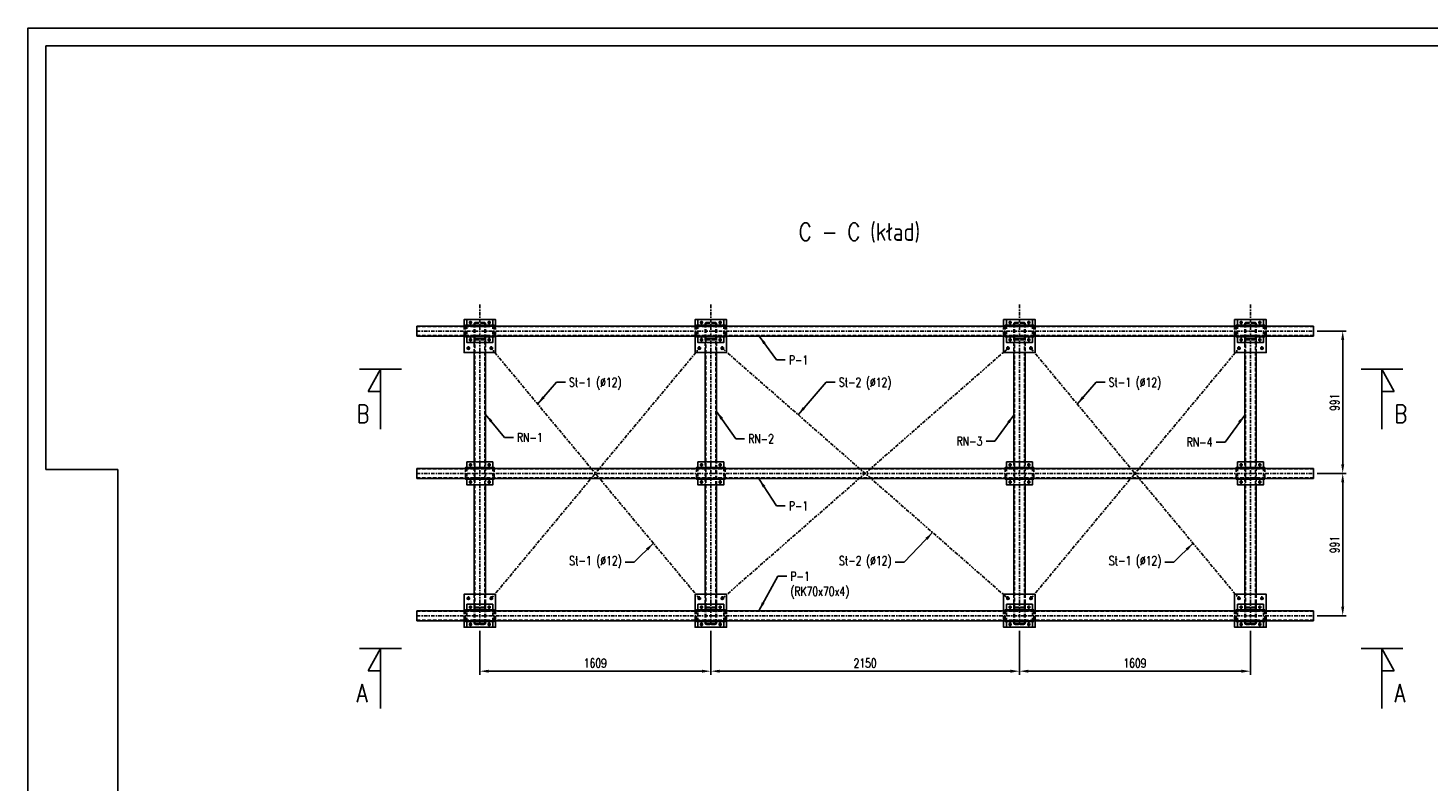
# Model space of a CAD drawing. Header units: centimetres. Extents: x 686402 to 1830517, y -1283654 to -666360.
# Tile 32 of 35: x 1784427 to 1794179, y -1027858 to -1022608. Entities that reach past the tile are written whole.
import ezdxf

# ---------------------------------------------------------------- set-up
doc = ezdxf.new("R2010")
doc.units = ezdxf.units.CM
doc.header["$LTSCALE"] = 50
doc.header["$MEASUREMENT"] = 0
doc.linetypes.add('DASHDOT', pattern=[1, 0.5, -0.25, 0, -0.25])
doc.linetypes.add('DASHED', pattern=[0.75, 0.5, -0.25])
for name, color, linetype in [('0-Ramki', 2, 'Continuous'), ('k_stal_niewid', 4, 'DASHED'), ('k_stal_osie', 1, 'DASHDOT'), ('k_stal_otwory', 1, 'DASHDOT'), ('k_stal_widok', 7, 'Continuous'), ('k_stal_wymiary', 3, 'Continuous')]:
    doc.layers.add(name, color=color, linetype=linetype)
doc.styles.add('MSE-200', font='romans.shx', dxfattribs={"width": 0.8, "height": 40})
doc.styles.add('TXT3', font='romans.shx', dxfattribs={"width": 0.75})
doc.dimstyles.new('Skala_1_25', dxfattribs={"dimscale": 25, "dimtxt": 2.5, "dimasz": 2.5, "dimexe": 1, "dimexo": 1, "dimgap": 1, "dimtad": 1, "dimdec": 0, "dimzin": 0, "dimdsep": 46, "dimtxsty": 'TXT3', "dimcen": 2.5, "dimadec": 0, "dimazin": 0, "dimtfac": 1, "dimtdec": 0, "dimtmove": 0, "dimatfit": 3, "dimfxl": 0, "dimtolj": 1, "dimtzin": 0, "dimarcsym": 0})

# ---------------------------------------------------------------- blocks, each defined once
blk = doc.blocks.new('*D1223')
at = {"layer": 'Defpoints', "color": 0}
for p in [(1793382.2, -1025709.5), (1793382.2, -1026700.5), (1793585.1, -1026700.5)]:
    blk.add_point(p, dxfattribs=at)
at = {"layer": 'k_stal_wymiary', "color": 0, "lineweight": -2}
for p, q in [((1793407.2, -1025709.5), (1793610.1, -1025709.5)), ((1793585.1, -1025772), (1793585.1, -1026638)), ((1793407.2, -1026700.5), (1793610.1, -1026700.5))]:
    blk.add_line(p, q, dxfattribs=at)
at = {"layer": 'k_stal_wymiary', "color": 0}
for points in [[(1793574.7, -1025772), (1793595.5, -1025772), (1793585.1, -1025709.5)], [(1793574.7, -1026638), (1793595.5, -1026638), (1793585.1, -1026700.5)]]:
    blk.add_solid(points, dxfattribs=at)
at = {"layer": 'k_stal_wymiary', "color": 0, "insert": (1793528.8, -1026205), "char_height": 62.5, "attachment_point": 5, "rotation": 90, "style": 'TXT3'}
blk.add_mtext('\\A1;991', dxfattribs=at)
blk = doc.blocks.new('*D1224')
at = {"layer": 'Defpoints', "color": 0}
for p in [(1793382.2, -1024718.5), (1793585.1, -1024718.5), (1793382.2, -1025709.5)]:
    blk.add_point(p, dxfattribs=at)
at = {"layer": 'k_stal_wymiary', "color": 0, "lineweight": -2}
for p, q in [((1793407.2, -1024718.5), (1793610.1, -1024718.5)), ((1793585.1, -1025647), (1793585.1, -1024781)), ((1793407.2, -1025709.5), (1793610.1, -1025709.5))]:
    blk.add_line(p, q, dxfattribs=at)
at = {"layer": 'k_stal_wymiary', "color": 0}
for points in [[(1793574.7, -1024781), (1793595.5, -1024781), (1793585.1, -1024718.5)], [(1793574.7, -1025647), (1793595.5, -1025647), (1793585.1, -1025709.5)]]:
    blk.add_solid(points, dxfattribs=at)
at = {"layer": 'k_stal_wymiary', "color": 0, "insert": (1793528.8, -1025214), "char_height": 62.5, "attachment_point": 5, "rotation": 90, "style": 'TXT3'}
blk.add_mtext('\\A1;991', dxfattribs=at)
blk = doc.blocks.new('*D1230')
at = {"layer": 'Defpoints', "color": 0}
for p in [(1787574.2, -1026780.5), (1789183.2, -1026780.5), (1789183.2, -1027086.7)]:
    blk.add_point(p, dxfattribs=at)
at = {"layer": 'k_stal_wymiary', "color": 0, "lineweight": -2}
for p, q in [((1787574.2, -1026805.5), (1787574.2, -1027111.7)), ((1789183.2, -1026805.5), (1789183.2, -1027111.7)), ((1787636.7, -1027086.7), (1789120.7, -1027086.7))]:
    blk.add_line(p, q, dxfattribs=at)
at = {"layer": 'k_stal_wymiary', "color": 0}
for points in [[(1787636.7, -1027076.3), (1787636.7, -1027097.1), (1787574.2, -1027086.7)], [(1789120.7, -1027076.3), (1789120.7, -1027097.1), (1789183.2, -1027086.7)]]:
    blk.add_solid(points, dxfattribs=at)
at = {"layer": 'k_stal_wymiary', "color": 0, "insert": (1788378.7, -1027030.5), "char_height": 62.5, "attachment_point": 5, "style": 'TXT3'}
blk.add_mtext('\\A1;1609', dxfattribs=at)
blk = doc.blocks.new('*D1231')
at = {"layer": 'Defpoints', "color": 0}
for p in [(1789183.2, -1026780.5), (1791333.2, -1026800.5), (1791333.2, -1027086.7)]:
    blk.add_point(p, dxfattribs=at)
at = {"layer": 'k_stal_wymiary', "color": 0, "lineweight": -2}
for p, q in [((1789183.2, -1026805.5), (1789183.2, -1027111.7)), ((1791333.2, -1026825.5), (1791333.2, -1027111.7)), ((1789245.7, -1027086.7), (1791270.7, -1027086.7))]:
    blk.add_line(p, q, dxfattribs=at)
at = {"layer": 'k_stal_wymiary', "color": 0}
for points in [[(1789245.7, -1027076.3), (1789245.7, -1027097.1), (1789183.2, -1027086.7)], [(1791270.7, -1027076.3), (1791270.7, -1027097.1), (1791333.2, -1027086.7)]]:
    blk.add_solid(points, dxfattribs=at)
at = {"layer": 'k_stal_wymiary', "color": 0, "insert": (1790258.2, -1027030.5), "char_height": 62.5, "attachment_point": 5, "style": 'TXT3'}
blk.add_mtext('\\A1;2150', dxfattribs=at)
blk = doc.blocks.new('*D1232')
at = {"layer": 'Defpoints', "color": 0}
for p in [(1791333.2, -1026780.5), (1792942.2, -1026780.5), (1792942.2, -1027086.7)]:
    blk.add_point(p, dxfattribs=at)
at = {"layer": 'k_stal_wymiary', "color": 0, "lineweight": -2}
for p, q in [((1791333.2, -1026805.5), (1791333.2, -1027111.7)), ((1792942.2, -1026805.5), (1792942.2, -1027111.7)), ((1791395.7, -1027086.7), (1792879.7, -1027086.7))]:
    blk.add_line(p, q, dxfattribs=at)
at = {"layer": 'k_stal_wymiary', "color": 0}
for points in [[(1791395.7, -1027076.3), (1791395.7, -1027097.1), (1791333.2, -1027086.7)], [(1792879.7, -1027076.3), (1792879.7, -1027097.1), (1792942.2, -1027086.7)]]:
    blk.add_solid(points, dxfattribs=at)
at = {"layer": 'k_stal_wymiary', "color": 0, "insert": (1792137.7, -1027030.5), "char_height": 62.5, "attachment_point": 5, "style": 'TXT3'}
blk.add_mtext('\\A1;1609', dxfattribs=at)

msp = doc.modelspace()

# ---------------------------------------------------------------- linework, layer by layer
at = {"layer": '0-Ramki', "color": 1}
for p, q in [((1784551.6, -1022733.2), (1784551.6, -1025683.2)), ((1785051.6, -1025683.2), (1784551.6, -1025683.2)), ((1785051.6, -1032983.2), (1785051.6, -1025683.2))]:
    msp.add_line(p, q, dxfattribs=at)
msp.add_lwpolyline([(1799151.6, -1022733.2), (1784551.6, -1022733.2)], dxfattribs=at)
at = {"layer": 'k_stal_niewid'}
for p, q in [((1787134.2, -1024687.5), (1793382.2, -1024687.5)), ((1787464.2, -1024683.5), (1787464.2, -1024753.5)), ((1787474.2, -1024683.5), (1787474.2, -1024753.5)), ((1787484.2, -1024678.5), (1787484.2, -1024758.5)), ((1787664.2, -1024678.5), (1787664.2, -1024758.5)), ((1787674.2, -1024683.5), (1787674.2, -1024753.5)), ((1787684.2, -1024683.5), (1787684.2, -1024753.5)), ((1789073.2, -1024683.5), (1789073.2, -1024753.5)), ((1789083.2, -1024683.5), (1789083.2, -1024753.5)), ((1789093.2, -1024678.5), (1789093.2, -1024758.5)), ((1789273.2, -1024678.5), (1789273.2, -1024758.5)), ((1789283.2, -1024683.5), (1789283.2, -1024753.5)), ((1789293.2, -1024683.5), (1789293.2, -1024753.5)), ((1791223.2, -1024683.5), (1791223.2, -1024753.5)), ((1791233.2, -1024683.5), (1791233.2, -1024753.5)), ((1791243.2, -1024678.5), (1791243.2, -1024758.5)), ((1791423.2, -1024678.5), (1791423.2, -1024758.5)), ((1791433.2, -1024683.5), (1791433.2, -1024753.5)), ((1791443.2, -1024683.5), (1791443.2, -1024753.5)), ((1792832.2, -1024683.5), (1792832.2, -1024753.5)), ((1792842.2, -1024683.5), (1792842.2, -1024753.5)), ((1792852.2, -1024678.5), (1792852.2, -1024758.5)), ((1793032.2, -1024678.5), (1793032.2, -1024758.5)), ((1793042.2, -1024683.5), (1793042.2, -1024753.5)), ((1793052.2, -1024683.5), (1793052.2, -1024753.5)), ((1787134.2, -1024749.5), (1793382.2, -1024749.5)), ((1787534.2, -1024868.5), (1787534.2, -1024768.5)), ((1787539.2, -1024775.5), (1787539.2, -1026650.5)), ((1787609.2, -1026650.5), (1787609.2, -1024777.1)), ((1787614.2, -1024868.5), (1787614.2, -1024768.5)), ((1789143.2, -1024858.5), (1789143.2, -1024768.5)), ((1789148.2, -1024775.5), (1789148.2, -1026650.5)), ((1789218.2, -1026650.5), (1789218.2, -1024777.1)), ((1789223.2, -1024858.5), (1789223.2, -1024768.5)), ((1791293.2, -1024858.5), (1791293.2, -1024768.5)), ((1791298.2, -1024775.5), (1791298.2, -1026650.5)), ((1791368.2, -1026650.5), (1791368.2, -1024777.1)), ((1791373.2, -1024858.5), (1791373.2, -1024768.5)), ((1792902.2, -1024868.5), (1792902.2, -1024768.5)), ((1792907.2, -1024775.5), (1792907.2, -1026650.5)), ((1792977.2, -1026650.5), (1792977.2, -1024777.1)), ((1792982.2, -1024868.5), (1792982.2, -1024768.5)), ((1787474.2, -1025674.5), (1787474.2, -1025744.5)), ((1787484.2, -1025669.5), (1787484.2, -1025749.5)), ((1787534.2, -1025629.5), (1787534.2, -1025789.5)), ((1787614.2, -1025629.5), (1787614.2, -1025789.5)), ((1787664.2, -1025669.5), (1787664.2, -1025749.5)), ((1787674.2, -1025674.5), (1787674.2, -1025744.5)), ((1789083.2, -1025674.5), (1789083.2, -1025744.5)), ((1789093.2, -1025669.5), (1789093.2, -1025749.5)), ((1789143.2, -1025629.5), (1789143.2, -1025789.5)), ((1789223.2, -1025789.5), (1789223.2, -1025629.5)), ((1789273.2, -1025669.5), (1789273.2, -1025749.5)), ((1789283.2, -1025674.5), (1789283.2, -1025744.5)), ((1791233.2, -1025674.5), (1791233.2, -1025744.5)), ((1791243.2, -1025669.5), (1791243.2, -1025749.5)), ((1791293.2, -1025629.5), (1791293.2, -1025789.5)), ((1791373.2, -1025629.5), (1791373.2, -1025789.5)), ((1791423.2, -1025669.5), (1791423.2, -1025749.5)), ((1791433.2, -1025674.5), (1791433.2, -1025744.5)), ((1792842.2, -1025674.5), (1792842.2, -1025744.5)), ((1792852.2, -1025669.5), (1792852.2, -1025749.5)), ((1792902.2, -1025629.5), (1792902.2, -1025789.5)), ((1792982.2, -1025629.5), (1792982.2, -1025789.5)), ((1793032.2, -1025669.5), (1793032.2, -1025749.5)), ((1793042.2, -1025674.5), (1793042.2, -1025744.5)), ((1787134.2, -1025678.5), (1793382.2, -1025678.5)), ((1787134.2, -1025740.5), (1793382.2, -1025740.5)), ((1787534.2, -1026550.5), (1787534.2, -1026650.5)), ((1787614.2, -1026550.5), (1787614.2, -1026650.5)), ((1789143.2, -1026515.5), (1789143.2, -1026650.5)), ((1789223.2, -1026515.5), (1789223.2, -1026650.5)), ((1791293.2, -1026550.5), (1791293.2, -1026650.5)), ((1791373.2, -1026550.5), (1791373.2, -1026650.5)), ((1792902.2, -1026550.5), (1792902.2, -1026650.5)), ((1792982.2, -1026550.5), (1792982.2, -1026650.5)), ((1787134.2, -1026669.5), (1793382.2, -1026669.5)), ((1787134.2, -1026731.5), (1793382.2, -1026731.5)), ((1787464.2, -1026665.5), (1787464.2, -1026735.5)), ((1787474.2, -1026665.5), (1787474.2, -1026735.5)), ((1787484.2, -1026740.5), (1787484.2, -1026660.5)), ((1787664.2, -1026740.5), (1787664.2, -1026660.5)), ((1787674.2, -1026665.5), (1787674.2, -1026735.5)), ((1787684.2, -1026665.5), (1787684.2, -1026735.5)), ((1789073.2, -1026665.5), (1789073.2, -1026735.5)), ((1789083.2, -1026665.5), (1789083.2, -1026735.5)), ((1789093.2, -1026740.5), (1789093.2, -1026660.5)), ((1789273.2, -1026740.5), (1789273.2, -1026660.5)), ((1789283.2, -1026665.5), (1789283.2, -1026735.5)), ((1789293.2, -1026665.5), (1789293.2, -1026735.5)), ((1791223.2, -1026665.5), (1791223.2, -1026735.5)), ((1791233.2, -1026665.5), (1791233.2, -1026735.5)), ((1791243.2, -1026740.5), (1791243.2, -1026660.5)), ((1791423.2, -1026740.5), (1791423.2, -1026660.5)), ((1791433.2, -1026665.5), (1791433.2, -1026735.5)), ((1791443.2, -1026665.5), (1791443.2, -1026735.5)), ((1792832.2, -1026665.5), (1792832.2, -1026735.5)), ((1792842.2, -1026665.5), (1792842.2, -1026735.5)), ((1792852.2, -1026740.5), (1792852.2, -1026660.5)), ((1793032.2, -1026740.5), (1793032.2, -1026660.5)), ((1793042.2, -1026665.5), (1793042.2, -1026735.5)), ((1793052.2, -1026665.5), (1793052.2, -1026735.5))]:
    msp.add_line(p, q, dxfattribs=at)
for points in [[(1787544.2, -1024778.5), (1787604.2, -1024778.5, 0.414214), (1787614.2, -1024768.5), (1787614.2, -1024668.5, 0.414214), (1787604.2, -1024658.5), (1787544.2, -1024658.5, 0.414214), (1787534.2, -1024668.5), (1787534.2, -1024768.5, 0.414214)], [(1787544.2, -1024773.5), (1787604.2, -1024773.5, 0.414214), (1787609.2, -1024768.5), (1787609.2, -1024668.5, 0.414214), (1787604.2, -1024663.5), (1787544.2, -1024663.5, 0.414214), (1787539.2, -1024668.5), (1787539.2, -1024768.5, 0.414214)], [(1789153.2, -1024778.5), (1789213.2, -1024778.5, 0.414214), (1789223.2, -1024768.5), (1789223.2, -1024668.5, 0.414214), (1789213.2, -1024658.5), (1789153.2, -1024658.5, 0.414214), (1789143.2, -1024668.5), (1789143.2, -1024768.5, 0.414214)], [(1789153.2, -1024773.5), (1789213.2, -1024773.5, 0.414214), (1789218.2, -1024768.5), (1789218.2, -1024668.5, 0.414214), (1789213.2, -1024663.5), (1789153.2, -1024663.5, 0.414214), (1789148.2, -1024668.5), (1789148.2, -1024768.5, 0.414214)], [(1791303.2, -1024778.5), (1791363.2, -1024778.5, 0.414214), (1791373.2, -1024768.5), (1791373.2, -1024668.5, 0.414214), (1791363.2, -1024658.5), (1791303.2, -1024658.5, 0.414214), (1791293.2, -1024668.5), (1791293.2, -1024768.5, 0.414214)], [(1791303.2, -1024773.5), (1791363.2, -1024773.5, 0.414214), (1791368.2, -1024768.5), (1791368.2, -1024668.5, 0.414214), (1791363.2, -1024663.5), (1791303.2, -1024663.5, 0.414214), (1791298.2, -1024668.5), (1791298.2, -1024768.5, 0.414214)], [(1792912.2, -1024778.5), (1792972.2, -1024778.5, 0.414214), (1792982.2, -1024768.5), (1792982.2, -1024668.5, 0.414214), (1792972.2, -1024658.5), (1792912.2, -1024658.5, 0.414214), (1792902.2, -1024668.5), (1792902.2, -1024768.5, 0.414214)], [(1792912.2, -1024773.5), (1792972.2, -1024773.5, 0.414214), (1792977.2, -1024768.5), (1792977.2, -1024668.5, 0.414214), (1792972.2, -1024663.5), (1792912.2, -1024663.5, 0.414214), (1792907.2, -1024668.5), (1792907.2, -1024768.5, 0.414214)], [(1787544.2, -1026640.5), (1787604.2, -1026640.5, -0.414214), (1787614.2, -1026650.5), (1787614.2, -1026750.5, -0.414214), (1787604.2, -1026760.5), (1787544.2, -1026760.5, -0.414214), (1787534.2, -1026750.5), (1787534.2, -1026650.5, -0.414214)], [(1787544.2, -1026645.5), (1787604.2, -1026645.5, -0.414214), (1787609.2, -1026650.5), (1787609.2, -1026750.5, -0.414214), (1787604.2, -1026755.5), (1787544.2, -1026755.5, -0.414214), (1787539.2, -1026750.5), (1787539.2, -1026650.5, -0.414214)], [(1789153.2, -1026640.5), (1789213.2, -1026640.5, -0.414214), (1789223.2, -1026650.5), (1789223.2, -1026750.5, -0.414214), (1789213.2, -1026760.5), (1789153.2, -1026760.5, -0.414214), (1789143.2, -1026750.5), (1789143.2, -1026650.5, -0.414214)], [(1789153.2, -1026645.5), (1789213.2, -1026645.5, -0.414214), (1789218.2, -1026650.5), (1789218.2, -1026750.5, -0.414214), (1789213.2, -1026755.5), (1789153.2, -1026755.5, -0.414214), (1789148.2, -1026750.5), (1789148.2, -1026650.5, -0.414214)], [(1791303.2, -1026640.5), (1791363.2, -1026640.5, -0.414214), (1791373.2, -1026650.5), (1791373.2, -1026750.5, -0.414214), (1791363.2, -1026760.5), (1791303.2, -1026760.5, -0.414214), (1791293.2, -1026750.5), (1791293.2, -1026650.5, -0.414214)], [(1791303.2, -1026645.5), (1791363.2, -1026645.5, -0.414214), (1791368.2, -1026650.5), (1791368.2, -1026750.5, -0.414214), (1791363.2, -1026755.5), (1791303.2, -1026755.5, -0.414214), (1791298.2, -1026750.5), (1791298.2, -1026650.5, -0.414214)], [(1792912.2, -1026640.5), (1792972.2, -1026640.5, -0.414214), (1792982.2, -1026650.5), (1792982.2, -1026750.5, -0.414214), (1792972.2, -1026760.5), (1792912.2, -1026760.5, -0.414214), (1792902.2, -1026750.5), (1792902.2, -1026650.5, -0.414214)], [(1792912.2, -1026645.5), (1792972.2, -1026645.5, -0.414214), (1792977.2, -1026650.5), (1792977.2, -1026750.5, -0.414214), (1792972.2, -1026755.5), (1792912.2, -1026755.5, -0.414214), (1792907.2, -1026750.5), (1792907.2, -1026650.5, -0.414214)]]:
    msp.add_lwpolyline(points, format="xyb", close=True, dxfattribs=at)
at = {"layer": 'k_stal_osie'}
for p, q in [((1787574.2, -1024534.3), (1787574.2, -1026780.5)), ((1789183.2, -1024534.3), (1789183.2, -1026780.5)), ((1791333.2, -1024534.3), (1791333.2, -1026780.5)), ((1792942.2, -1024534.3), (1792942.2, -1026780.5)), ((1787134.2, -1024718.5), (1793382.2, -1024718.5)), ((1789103.2, -1026580.5), (1787654.2, -1024838.5)), ((1787654.2, -1026580.5), (1789103.2, -1024838.5)), ((1789263.2, -1026580.5), (1791253.2, -1024838.5)), ((1789263.2, -1024838.5), (1791253.2, -1026580.5)), ((1791413.2, -1024838.5), (1792862.2, -1026580.5)), ((1791413.2, -1026580.5), (1792862.2, -1024838.5)), ((1787134.2, -1025709.5), (1793382.2, -1025709.5)), ((1787134.2, -1026700.5), (1793382.2, -1026700.5))]:
    msp.add_line(p, q, dxfattribs=at)
at = {"layer": 'k_stal_otwory'}
for p, q in [((1787497.2, -1024658.5), (1787521.2, -1024658.5)), ((1787519.3, -1024658.5), (1787499.1, -1024658.5)), ((1787509.2, -1024646.5), (1787509.2, -1024670.5)), ((1787509.2, -1024648.4), (1787509.2, -1024668.6)), ((1787627.2, -1024658.5), (1787651.2, -1024658.5)), ((1787649.3, -1024658.5), (1787629.1, -1024658.5)), ((1787639.2, -1024646.5), (1787639.2, -1024670.5)), ((1787639.2, -1024648.4), (1787639.2, -1024668.6)), ((1789106.2, -1024658.5), (1789130.2, -1024658.5)), ((1789128.3, -1024658.5), (1789108.1, -1024658.5)), ((1789118.2, -1024646.5), (1789118.2, -1024670.5)), ((1789118.2, -1024648.4), (1789118.2, -1024668.6)), ((1789236.2, -1024658.5), (1789260.2, -1024658.5)), ((1789258.3, -1024658.5), (1789238.1, -1024658.5)), ((1789248.2, -1024646.5), (1789248.2, -1024670.5)), ((1789248.2, -1024648.4), (1789248.2, -1024668.6)), ((1791256.2, -1024658.5), (1791280.2, -1024658.5)), ((1791278.3, -1024658.5), (1791258.1, -1024658.5)), ((1791268.2, -1024646.5), (1791268.2, -1024670.5)), ((1791268.2, -1024648.4), (1791268.2, -1024668.6)), ((1791386.2, -1024658.5), (1791410.2, -1024658.5)), ((1791408.3, -1024658.5), (1791388.1, -1024658.5)), ((1791398.2, -1024646.5), (1791398.2, -1024670.5)), ((1791398.2, -1024648.4), (1791398.2, -1024668.6)), ((1792865.2, -1024658.5), (1792889.2, -1024658.5)), ((1792887.3, -1024658.5), (1792867.1, -1024658.5)), ((1792877.2, -1024646.5), (1792877.2, -1024670.5)), ((1792877.2, -1024648.4), (1792877.2, -1024668.6)), ((1792995.2, -1024658.5), (1793019.2, -1024658.5)), ((1793017.3, -1024658.5), (1792997.1, -1024658.5)), ((1793007.2, -1024646.5), (1793007.2, -1024670.5)), ((1793007.2, -1024648.4), (1793007.2, -1024668.6)), ((1787497.2, -1024778.5), (1787521.2, -1024778.5)), ((1787519.3, -1024778.5), (1787499.1, -1024778.5)), ((1787509.2, -1024766.5), (1787509.2, -1024790.5)), ((1787509.2, -1024768.4), (1787509.2, -1024788.6)), ((1787627.2, -1024778.5), (1787651.2, -1024778.5)), ((1787649.3, -1024778.5), (1787629.1, -1024778.5)), ((1787639.2, -1024766.5), (1787639.2, -1024790.5)), ((1787639.2, -1024768.4), (1787639.2, -1024788.6)), ((1789106.2, -1024778.5), (1789130.2, -1024778.5)), ((1789128.3, -1024778.5), (1789108.1, -1024778.5)), ((1789118.2, -1024766.5), (1789118.2, -1024790.5)), ((1789118.2, -1024768.4), (1789118.2, -1024788.6)), ((1789236.2, -1024778.5), (1789260.2, -1024778.5)), ((1789258.3, -1024778.5), (1789238.1, -1024778.5)), ((1789248.2, -1024766.5), (1789248.2, -1024790.5)), ((1789248.2, -1024768.4), (1789248.2, -1024788.6)), ((1791256.2, -1024778.5), (1791280.2, -1024778.5)), ((1791278.3, -1024778.5), (1791258.1, -1024778.5)), ((1791268.2, -1024766.5), (1791268.2, -1024790.5)), ((1791268.2, -1024768.4), (1791268.2, -1024788.6)), ((1791386.2, -1024778.5), (1791410.2, -1024778.5)), ((1791408.3, -1024778.5), (1791388.1, -1024778.5)), ((1791398.2, -1024766.5), (1791398.2, -1024790.5)), ((1791398.2, -1024768.4), (1791398.2, -1024788.6)), ((1792865.2, -1024778.5), (1792889.2, -1024778.5)), ((1792887.3, -1024778.5), (1792867.1, -1024778.5)), ((1792877.2, -1024766.5), (1792877.2, -1024790.5)), ((1792877.2, -1024768.4), (1792877.2, -1024788.6)), ((1792995.2, -1024778.5), (1793019.2, -1024778.5)), ((1793017.3, -1024778.5), (1792997.1, -1024778.5)), ((1793007.2, -1024766.5), (1793007.2, -1024790.5)), ((1793007.2, -1024768.4), (1793007.2, -1024788.6)), ((1787481.1, -1024838.5), (1787507.3, -1024838.5)), ((1787494.2, -1024822.9), (1787494.2, -1024854.1)), ((1787667.3, -1024838.5), (1787641.1, -1024838.5)), ((1787654.2, -1024822.9), (1787654.2, -1024854.1)), ((1789116.3, -1024838.5), (1789090.1, -1024838.5)), ((1789103.2, -1024822.9), (1789103.2, -1024854.1)), ((1789276.3, -1024838.5), (1789250.1, -1024838.5)), ((1789263.2, -1024822.9), (1789263.2, -1024854.1)), ((1791266.3, -1024838.5), (1791240.1, -1024838.5)), ((1791253.2, -1024822.9), (1791253.2, -1024854.1)), ((1791426.3, -1024838.5), (1791400.1, -1024838.5)), ((1791413.2, -1024822.9), (1791413.2, -1024854.1)), ((1792875.3, -1024838.5), (1792849.1, -1024838.5)), ((1792862.2, -1024822.9), (1792862.2, -1024854.1)), ((1793035.3, -1024838.5), (1793009.1, -1024838.5)), ((1793022.2, -1024822.9), (1793022.2, -1024854.1)), ((1787497.2, -1025649.5), (1787521.2, -1025649.5)), ((1787519.3, -1025649.5), (1787499.1, -1025649.5)), ((1787509.2, -1025637.5), (1787509.2, -1025661.5)), ((1787509.2, -1025639.4), (1787509.2, -1025659.6)), ((1787627.2, -1025649.5), (1787651.2, -1025649.5)), ((1787649.3, -1025649.5), (1787629.1, -1025649.5)), ((1787639.2, -1025637.5), (1787639.2, -1025661.5)), ((1787639.2, -1025639.4), (1787639.2, -1025659.6)), ((1789106.2, -1025649.5), (1789130.2, -1025649.5)), ((1789128.3, -1025649.5), (1789108.1, -1025649.5)), ((1789118.2, -1025637.5), (1789118.2, -1025661.5)), ((1789118.2, -1025639.4), (1789118.2, -1025659.6)), ((1789236.2, -1025649.5), (1789260.2, -1025649.5)), ((1789258.3, -1025649.5), (1789238.1, -1025649.5)), ((1789248.2, -1025637.5), (1789248.2, -1025661.5)), ((1789248.2, -1025639.4), (1789248.2, -1025659.6)), ((1791256.2, -1025649.5), (1791280.2, -1025649.5)), ((1791278.3, -1025649.5), (1791258.1, -1025649.5)), ((1791268.2, -1025637.5), (1791268.2, -1025661.5)), ((1791268.2, -1025639.4), (1791268.2, -1025659.6)), ((1791386.2, -1025649.5), (1791410.2, -1025649.5)), ((1791408.3, -1025649.5), (1791388.1, -1025649.5)), ((1791398.2, -1025637.5), (1791398.2, -1025661.5)), ((1791398.2, -1025639.4), (1791398.2, -1025659.6)), ((1792865.2, -1025649.5), (1792889.2, -1025649.5)), ((1792887.3, -1025649.5), (1792867.1, -1025649.5)), ((1792877.2, -1025637.5), (1792877.2, -1025661.5)), ((1792877.2, -1025639.4), (1792877.2, -1025659.6)), ((1792995.2, -1025649.5), (1793019.2, -1025649.5)), ((1793017.3, -1025649.5), (1792997.1, -1025649.5)), ((1793007.2, -1025637.5), (1793007.2, -1025661.5)), ((1793007.2, -1025639.4), (1793007.2, -1025659.6)), ((1787497.2, -1025769.5), (1787521.2, -1025769.5)), ((1787519.3, -1025769.5), (1787499.1, -1025769.5)), ((1787509.2, -1025757.5), (1787509.2, -1025781.5)), ((1787509.2, -1025759.4), (1787509.2, -1025779.6)), ((1787627.2, -1025769.5), (1787651.2, -1025769.5)), ((1787649.3, -1025769.5), (1787629.1, -1025769.5)), ((1787639.2, -1025757.5), (1787639.2, -1025781.5)), ((1787639.2, -1025759.4), (1787639.2, -1025779.6)), ((1789106.2, -1025769.5), (1789130.2, -1025769.5)), ((1789128.3, -1025769.5), (1789108.1, -1025769.5)), ((1789118.2, -1025757.5), (1789118.2, -1025781.5)), ((1789118.2, -1025759.4), (1789118.2, -1025779.6)), ((1789236.2, -1025769.5), (1789260.2, -1025769.5)), ((1789258.3, -1025769.5), (1789238.1, -1025769.5)), ((1789248.2, -1025757.5), (1789248.2, -1025781.5)), ((1789248.2, -1025759.4), (1789248.2, -1025779.6)), ((1791256.2, -1025769.5), (1791280.2, -1025769.5)), ((1791278.3, -1025769.5), (1791258.1, -1025769.5)), ((1791268.2, -1025757.5), (1791268.2, -1025781.5)), ((1791268.2, -1025759.4), (1791268.2, -1025779.6)), ((1791386.2, -1025769.5), (1791410.2, -1025769.5)), ((1791408.3, -1025769.5), (1791388.1, -1025769.5)), ((1791398.2, -1025757.5), (1791398.2, -1025781.5)), ((1791398.2, -1025759.4), (1791398.2, -1025779.6)), ((1792865.2, -1025769.5), (1792889.2, -1025769.5)), ((1792887.3, -1025769.5), (1792867.1, -1025769.5)), ((1792877.2, -1025757.5), (1792877.2, -1025781.5)), ((1792877.2, -1025759.4), (1792877.2, -1025779.6)), ((1792995.2, -1025769.5), (1793019.2, -1025769.5)), ((1793017.3, -1025769.5), (1792997.1, -1025769.5)), ((1793007.2, -1025757.5), (1793007.2, -1025781.5)), ((1793007.2, -1025759.4), (1793007.2, -1025779.6)), ((1787507.3, -1026580.5), (1787481.1, -1026580.5)), ((1787494.2, -1026564.9), (1787494.2, -1026596.1)), ((1787497.2, -1026640.5), (1787521.2, -1026640.5)), ((1787519.3, -1026640.5), (1787499.1, -1026640.5)), ((1787509.2, -1026628.5), (1787509.2, -1026652.5)), ((1787509.2, -1026630.4), (1787509.2, -1026650.6)), ((1787627.2, -1026640.5), (1787651.2, -1026640.5)), ((1787649.3, -1026640.5), (1787629.1, -1026640.5)), ((1787639.2, -1026628.5), (1787639.2, -1026652.5)), ((1787639.2, -1026630.4), (1787639.2, -1026650.6)), ((1787667.3, -1026580.5), (1787641.1, -1026580.5)), ((1787642.2, -1026580.5), (1787666.2, -1026580.5)), ((1787654.2, -1026564.9), (1787654.2, -1026596.1)), ((1787654.2, -1026570.4), (1787654.2, -1026590.6)), ((1789116.3, -1026580.5), (1789090.1, -1026580.5)), ((1789103.2, -1026564.9), (1789103.2, -1026596.1)), ((1789106.2, -1026640.5), (1789130.2, -1026640.5)), ((1789128.3, -1026640.5), (1789108.1, -1026640.5)), ((1789118.2, -1026628.5), (1789118.2, -1026652.5)), ((1789118.2, -1026630.4), (1789118.2, -1026650.6)), ((1789236.2, -1026640.5), (1789260.2, -1026640.5)), ((1789258.3, -1026640.5), (1789238.1, -1026640.5)), ((1789248.2, -1026628.5), (1789248.2, -1026652.5)), ((1789248.2, -1026630.4), (1789248.2, -1026650.6)), ((1789276.3, -1026580.5), (1789250.1, -1026580.5)), ((1789263.2, -1026564.9), (1789263.2, -1026596.1)), ((1791266.3, -1026580.5), (1791240.1, -1026580.5)), ((1791253.2, -1026564.9), (1791253.2, -1026596.1)), ((1791256.2, -1026640.5), (1791280.2, -1026640.5)), ((1791278.3, -1026640.5), (1791258.1, -1026640.5)), ((1791268.2, -1026628.5), (1791268.2, -1026652.5)), ((1791268.2, -1026630.4), (1791268.2, -1026650.6)), ((1791386.2, -1026640.5), (1791410.2, -1026640.5)), ((1791408.3, -1026640.5), (1791388.1, -1026640.5)), ((1791398.2, -1026628.5), (1791398.2, -1026652.5)), ((1791398.2, -1026630.4), (1791398.2, -1026650.6)), ((1791426.3, -1026580.5), (1791400.1, -1026580.5)), ((1791413.2, -1026564.9), (1791413.2, -1026596.1)), ((1792875.3, -1026580.5), (1792849.1, -1026580.5)), ((1792862.2, -1026564.9), (1792862.2, -1026596.1)), ((1792865.2, -1026640.5), (1792889.2, -1026640.5)), ((1792887.3, -1026640.5), (1792867.1, -1026640.5)), ((1792877.2, -1026628.5), (1792877.2, -1026652.5)), ((1792877.2, -1026630.4), (1792877.2, -1026650.6)), ((1792995.2, -1026640.5), (1793019.2, -1026640.5)), ((1793017.3, -1026640.5), (1792997.1, -1026640.5)), ((1793007.2, -1026628.5), (1793007.2, -1026652.5)), ((1793007.2, -1026630.4), (1793007.2, -1026650.6)), ((1793035.3, -1026580.5), (1793009.1, -1026580.5)), ((1793022.2, -1026564.9), (1793022.2, -1026596.1)), ((1787497.2, -1026760.5), (1787521.2, -1026760.5)), ((1787519.3, -1026760.5), (1787499.1, -1026760.5)), ((1787509.2, -1026748.5), (1787509.2, -1026772.5)), ((1787509.2, -1026750.4), (1787509.2, -1026770.6)), ((1787627.2, -1026760.5), (1787651.2, -1026760.5)), ((1787649.3, -1026760.5), (1787629.1, -1026760.5)), ((1787639.2, -1026748.5), (1787639.2, -1026772.5)), ((1787639.2, -1026750.4), (1787639.2, -1026770.6)), ((1789106.2, -1026760.5), (1789130.2, -1026760.5)), ((1789128.3, -1026760.5), (1789108.1, -1026760.5)), ((1789118.2, -1026748.5), (1789118.2, -1026772.5)), ((1789118.2, -1026750.4), (1789118.2, -1026770.6)), ((1789236.2, -1026760.5), (1789260.2, -1026760.5)), ((1789258.3, -1026760.5), (1789238.1, -1026760.5)), ((1789248.2, -1026748.5), (1789248.2, -1026772.5)), ((1789248.2, -1026750.4), (1789248.2, -1026770.6)), ((1791256.2, -1026760.5), (1791280.2, -1026760.5)), ((1791278.3, -1026760.5), (1791258.1, -1026760.5)), ((1791268.2, -1026748.5), (1791268.2, -1026772.5)), ((1791268.2, -1026750.4), (1791268.2, -1026770.6)), ((1791386.2, -1026760.5), (1791410.2, -1026760.5)), ((1791408.3, -1026760.5), (1791388.1, -1026760.5)), ((1791398.2, -1026748.5), (1791398.2, -1026772.5)), ((1791398.2, -1026750.4), (1791398.2, -1026770.6)), ((1792865.2, -1026760.5), (1792889.2, -1026760.5)), ((1792887.3, -1026760.5), (1792867.1, -1026760.5)), ((1792877.2, -1026748.5), (1792877.2, -1026772.5)), ((1792877.2, -1026750.4), (1792877.2, -1026770.6)), ((1792995.2, -1026760.5), (1793019.2, -1026760.5)), ((1793017.3, -1026760.5), (1792997.1, -1026760.5)), ((1793007.2, -1026748.5), (1793007.2, -1026772.5)), ((1793007.2, -1026750.4), (1793007.2, -1026770.6))]:
    msp.add_line(p, q, dxfattribs=at)
at = {"layer": 'k_stal_widok'}
for p, q in [((1787134.2, -1024683.5), (1787724.2, -1024683.5)), ((1787134.2, -1024683.5), (1787134.2, -1024753.5)), ((1787724.2, -1024683.5), (1789293.2, -1024683.5)), ((1789293.2, -1024683.5), (1791443.2, -1024683.5)), ((1791443.2, -1024683.5), (1793052.2, -1024683.5)), ((1793052.2, -1024683.5), (1793382.2, -1024683.5)), ((1793382.2, -1024683.5), (1793382.2, -1024753.5)), ((1787134.2, -1024753.5), (1787724.2, -1024753.5)), ((1787724.2, -1024753.5), (1789293.2, -1024753.5)), ((1789293.2, -1024753.5), (1791443.2, -1024753.5)), ((1791443.2, -1024753.5), (1793052.2, -1024753.5)), ((1793382.2, -1024753.5), (1793052.2, -1024753.5)), ((1787534.2, -1024868.5), (1787534.2, -1025629.5)), ((1787614.2, -1025629.5), (1787614.2, -1024868.5)), ((1789143.2, -1024858.5), (1789143.2, -1025629.5)), ((1789223.2, -1025629.5), (1789223.2, -1024858.5)), ((1791293.2, -1024868.5), (1791293.2, -1025629.5)), ((1791373.2, -1025629.5), (1791373.2, -1024868.5)), ((1792902.2, -1024868.5), (1792902.2, -1025629.5)), ((1792982.2, -1025629.5), (1792982.2, -1024868.5)), ((1787134.2, -1025674.5), (1787664.2, -1025674.5)), ((1787134.2, -1025674.5), (1787134.2, -1025744.5)), ((1787664.2, -1025674.5), (1789273.2, -1025674.5)), ((1789273.2, -1025674.5), (1791423.2, -1025674.5)), ((1791423.2, -1025674.5), (1793032.2, -1025674.5)), ((1793032.2, -1025674.5), (1793382.2, -1025674.5)), ((1793382.2, -1025674.5), (1793382.2, -1025744.5)), ((1787134.2, -1025744.5), (1787664.2, -1025744.5)), ((1787664.2, -1025744.5), (1789273.2, -1025744.5)), ((1789273.2, -1025744.5), (1791423.2, -1025744.5)), ((1791423.2, -1025744.5), (1793032.2, -1025744.5)), ((1793032.2, -1025744.5), (1793382.2, -1025744.5)), ((1787534.2, -1025789.5), (1787534.2, -1026550.5)), ((1787614.2, -1026550.5), (1787614.2, -1025789.5)), ((1789143.2, -1025789.5), (1789143.2, -1026550.5)), ((1789223.2, -1026550.5), (1789223.2, -1025789.5)), ((1791293.2, -1025789.5), (1791293.2, -1026550.5)), ((1791373.2, -1026550.5), (1791373.2, -1025789.5)), ((1792902.2, -1026550.5), (1792902.2, -1025789.5)), ((1792982.2, -1025789.5), (1792982.2, -1026550.5)), ((1787134.2, -1026665.5), (1787684.2, -1026665.5)), ((1787134.2, -1026665.5), (1787134.2, -1026735.5)), ((1787134.2, -1026735.5), (1787684.2, -1026735.5)), ((1787684.2, -1026665.5), (1789293.2, -1026665.5)), ((1787684.2, -1026735.5), (1789293.2, -1026735.5)), ((1791443.2, -1026665.5), (1789293.2, -1026665.5)), ((1789293.2, -1026735.5), (1791443.2, -1026735.5)), ((1791443.2, -1026665.5), (1793052.2, -1026665.5)), ((1793052.2, -1026735.5), (1791443.2, -1026735.5)), ((1793052.2, -1026665.5), (1793382.2, -1026665.5)), ((1793052.2, -1026735.5), (1793382.2, -1026735.5)), ((1793382.2, -1026665.5), (1793382.2, -1026735.5))]:
    msp.add_line(p, q, dxfattribs=at)
msp.add_lwpolyline([(1784426.6, -1033108.2), (1799276.6, -1033108.2), (1799276.6, -1022608.2), (1784426.6, -1022608.2)], close=True, dxfattribs=at)
for points in [[(1787684.2, -1024683.5), (1787684.2, -1024638.5), (1787464.2, -1024638.5), (1787464.2, -1024683.5)], [(1787674.2, -1024683.5), (1787674.2, -1024678.5), (1787474.2, -1024678.5), (1787474.2, -1024683.5)], [(1787664.2, -1024678.5), (1787664.2, -1024638.5), (1787484.2, -1024638.5), (1787484.2, -1024678.5)], [(1789293.2, -1024683.5), (1789293.2, -1024638.5), (1789073.2, -1024638.5), (1789073.2, -1024683.5)], [(1789283.2, -1024683.5), (1789283.2, -1024678.5), (1789083.2, -1024678.5), (1789083.2, -1024683.5)], [(1789273.2, -1024678.5), (1789273.2, -1024638.5), (1789093.2, -1024638.5), (1789093.2, -1024678.5)], [(1791443.2, -1024683.5), (1791443.2, -1024638.5), (1791223.2, -1024638.5), (1791223.2, -1024683.5)], [(1791433.2, -1024683.5), (1791433.2, -1024678.5), (1791233.2, -1024678.5), (1791233.2, -1024683.5)], [(1791423.2, -1024678.5), (1791423.2, -1024638.5), (1791243.2, -1024638.5), (1791243.2, -1024678.5)], [(1793052.2, -1024683.5), (1793052.2, -1024638.5), (1792832.2, -1024638.5), (1792832.2, -1024683.5)], [(1793042.2, -1024683.5), (1793042.2, -1024678.5), (1792842.2, -1024678.5), (1792842.2, -1024683.5)], [(1793032.2, -1024678.5), (1793032.2, -1024638.5), (1792852.2, -1024638.5), (1792852.2, -1024678.5)], [(1787464.2, -1024753.5), (1787464.2, -1024868.5), (1787684.2, -1024868.5), (1787684.2, -1024753.5)], [(1787474.2, -1024753.5), (1787474.2, -1024758.5), (1787674.2, -1024758.5), (1787674.2, -1024753.5)], [(1787484.2, -1024758.5), (1787484.2, -1024798.5), (1787664.2, -1024798.5), (1787664.2, -1024758.5)], [(1789073.2, -1024753.5), (1789073.2, -1024868.5), (1789293.2, -1024868.5), (1789293.2, -1024753.5)], [(1789083.2, -1024753.5), (1789083.2, -1024758.5), (1789283.2, -1024758.5), (1789283.2, -1024753.5)], [(1789093.2, -1024758.5), (1789093.2, -1024798.5), (1789273.2, -1024798.5), (1789273.2, -1024758.5)], [(1791223.2, -1024753.5), (1791223.2, -1024868.5), (1791443.2, -1024868.5), (1791443.2, -1024753.5)], [(1791233.2, -1024753.5), (1791233.2, -1024758.5), (1791433.2, -1024758.5), (1791433.2, -1024753.5)], [(1791243.2, -1024758.5), (1791243.2, -1024798.5), (1791423.2, -1024798.5), (1791423.2, -1024758.5)], [(1792832.2, -1024753.5), (1792832.2, -1024868.5), (1793052.2, -1024868.5), (1793052.2, -1024753.5)], [(1792842.2, -1024753.5), (1792842.2, -1024758.5), (1793042.2, -1024758.5), (1793042.2, -1024753.5)], [(1792852.2, -1024758.5), (1792852.2, -1024798.5), (1793032.2, -1024798.5), (1793032.2, -1024758.5)], [(1787674.2, -1025674.5), (1787674.2, -1025669.5), (1787474.2, -1025669.5), (1787474.2, -1025674.5)], [(1787664.2, -1025669.5), (1787664.2, -1025629.5), (1787484.2, -1025629.5), (1787484.2, -1025669.5)], [(1789283.2, -1025674.5), (1789283.2, -1025669.5), (1789083.2, -1025669.5), (1789083.2, -1025674.5)], [(1789273.2, -1025669.5), (1789273.2, -1025629.5), (1789093.2, -1025629.5), (1789093.2, -1025669.5)], [(1791433.2, -1025674.5), (1791433.2, -1025669.5), (1791233.2, -1025669.5), (1791233.2, -1025674.5)], [(1791423.2, -1025669.5), (1791423.2, -1025629.5), (1791243.2, -1025629.5), (1791243.2, -1025669.5)], [(1793042.2, -1025674.5), (1793042.2, -1025669.5), (1792842.2, -1025669.5), (1792842.2, -1025674.5)], [(1793032.2, -1025669.5), (1793032.2, -1025629.5), (1792852.2, -1025629.5), (1792852.2, -1025669.5)], [(1787474.2, -1025744.5), (1787474.2, -1025749.5), (1787674.2, -1025749.5), (1787674.2, -1025744.5)], [(1787484.2, -1025749.5), (1787484.2, -1025789.5), (1787664.2, -1025789.5), (1787664.2, -1025749.5)], [(1789083.2, -1025744.5), (1789083.2, -1025749.5), (1789283.2, -1025749.5), (1789283.2, -1025744.5)], [(1789093.2, -1025749.5), (1789093.2, -1025789.5), (1789273.2, -1025789.5), (1789273.2, -1025749.5)], [(1791233.2, -1025744.5), (1791233.2, -1025749.5), (1791433.2, -1025749.5), (1791433.2, -1025744.5)], [(1791243.2, -1025749.5), (1791243.2, -1025789.5), (1791423.2, -1025789.5), (1791423.2, -1025749.5)], [(1792842.2, -1025744.5), (1792842.2, -1025749.5), (1793042.2, -1025749.5), (1793042.2, -1025744.5)], [(1792852.2, -1025749.5), (1792852.2, -1025789.5), (1793032.2, -1025789.5), (1793032.2, -1025749.5)], [(1787464.2, -1026665.5), (1787464.2, -1026550.5), (1787684.2, -1026550.5), (1787684.2, -1026665.5)], [(1789073.2, -1026665.5), (1789073.2, -1026550.5), (1789293.2, -1026550.5), (1789293.2, -1026665.5)], [(1791223.2, -1026665.5), (1791223.2, -1026550.5), (1791443.2, -1026550.5), (1791443.2, -1026665.5)], [(1792832.2, -1026665.5), (1792832.2, -1026550.5), (1793052.2, -1026550.5), (1793052.2, -1026665.5)], [(1787484.2, -1026660.5), (1787484.2, -1026620.5), (1787664.2, -1026620.5), (1787664.2, -1026660.5)], [(1789093.2, -1026660.5), (1789093.2, -1026620.5), (1789273.2, -1026620.5), (1789273.2, -1026660.5)], [(1791243.2, -1026660.5), (1791243.2, -1026620.5), (1791423.2, -1026620.5), (1791423.2, -1026660.5)], [(1792852.2, -1026660.5), (1792852.2, -1026620.5), (1793032.2, -1026620.5), (1793032.2, -1026660.5)], [(1787684.2, -1026735.5), (1787684.2, -1026780.5), (1787464.2, -1026780.5), (1787464.2, -1026735.5)], [(1787674.2, -1026665.5), (1787674.2, -1026660.5), (1787474.2, -1026660.5), (1787474.2, -1026665.5)], [(1787474.2, -1026735.5), (1787474.2, -1026740.5), (1787674.2, -1026740.5), (1787674.2, -1026735.5)], [(1787664.2, -1026740.5), (1787664.2, -1026780.5), (1787484.2, -1026780.5), (1787484.2, -1026740.5)], [(1789293.2, -1026735.5), (1789293.2, -1026780.5), (1789073.2, -1026780.5), (1789073.2, -1026735.5)], [(1789283.2, -1026665.5), (1789283.2, -1026660.5), (1789083.2, -1026660.5), (1789083.2, -1026665.5)], [(1789083.2, -1026735.5), (1789083.2, -1026740.5), (1789283.2, -1026740.5), (1789283.2, -1026735.5)], [(1789273.2, -1026740.5), (1789273.2, -1026780.5), (1789093.2, -1026780.5), (1789093.2, -1026740.5)], [(1791443.2, -1026735.5), (1791443.2, -1026780.5), (1791223.2, -1026780.5), (1791223.2, -1026735.5)], [(1791433.2, -1026665.5), (1791433.2, -1026660.5), (1791233.2, -1026660.5), (1791233.2, -1026665.5)], [(1791233.2, -1026735.5), (1791233.2, -1026740.5), (1791433.2, -1026740.5), (1791433.2, -1026735.5)], [(1791423.2, -1026740.5), (1791423.2, -1026780.5), (1791243.2, -1026780.5), (1791243.2, -1026740.5)], [(1793052.2, -1026735.5), (1793052.2, -1026780.5), (1792832.2, -1026780.5), (1792832.2, -1026735.5)], [(1793042.2, -1026665.5), (1793042.2, -1026660.5), (1792842.2, -1026660.5), (1792842.2, -1026665.5)], [(1792842.2, -1026735.5), (1792842.2, -1026740.5), (1793042.2, -1026740.5), (1793042.2, -1026735.5)], [(1793032.2, -1026740.5), (1793032.2, -1026780.5), (1792852.2, -1026780.5), (1792852.2, -1026740.5)]]:
    msp.add_lwpolyline(points, dxfattribs=at)
for centre, radius in [((1787509.2, -1024658.5), 7), ((1787639.2, -1024658.5), 7), ((1789118.2, -1024658.5), 7), ((1789248.2, -1024658.5), 7), ((1791268.2, -1024658.5), 7), ((1791398.2, -1024658.5), 7), ((1792877.2, -1024658.5), 7), ((1793007.2, -1024658.5), 7), ((1787509.2, -1024778.5), 7), ((1787639.2, -1024778.5), 7), ((1789118.2, -1024778.5), 7), ((1789248.2, -1024778.5), 7), ((1791268.2, -1024778.5), 7), ((1791398.2, -1024778.5), 7), ((1792877.2, -1024778.5), 7), ((1793007.2, -1024778.5), 7), ((1787494.2, -1024838.5), 8), ((1787654.2, -1024838.5), 8), ((1789103.2, -1024838.5), 8), ((1789263.2, -1024838.5), 8), ((1791253.2, -1024838.5), 8), ((1791413.2, -1024838.5), 8), ((1792862.2, -1024838.5), 8), ((1793022.2, -1024838.5), 8), ((1787509.2, -1025649.5), 7), ((1787639.2, -1025649.5), 7), ((1789118.2, -1025649.5), 7), ((1789248.2, -1025649.5), 7), ((1791268.2, -1025649.5), 7), ((1791398.2, -1025649.5), 7), ((1792877.2, -1025649.5), 7), ((1793007.2, -1025649.5), 7), ((1787509.2, -1025769.5), 7), ((1787639.2, -1025769.5), 7), ((1789118.2, -1025769.5), 7), ((1789248.2, -1025769.5), 7), ((1791268.2, -1025769.5), 7), ((1791398.2, -1025769.5), 7), ((1792877.2, -1025769.5), 7), ((1793007.2, -1025769.5), 7), ((1787494.2, -1026580.5), 8), ((1787509.2, -1026640.5), 7), ((1787639.2, -1026640.5), 7), ((1787654.2, -1026580.5), 8), ((1789103.2, -1026580.5), 8), ((1789118.2, -1026640.5), 7), ((1789248.2, -1026640.5), 7), ((1789263.2, -1026580.5), 8), ((1791253.2, -1026580.5), 8), ((1791268.2, -1026640.5), 7), ((1791398.2, -1026640.5), 7), ((1791413.2, -1026580.5), 8), ((1792862.2, -1026580.5), 8), ((1792877.2, -1026640.5), 7), ((1793007.2, -1026640.5), 7), ((1793022.2, -1026580.5), 8), ((1787509.2, -1026760.5), 7), ((1787639.2, -1026760.5), 7), ((1789118.2, -1026760.5), 7), ((1789248.2, -1026760.5), 7), ((1791268.2, -1026760.5), 7), ((1791398.2, -1026760.5), 7), ((1792877.2, -1026760.5), 7), ((1793007.2, -1026760.5), 7)]:
    msp.add_circle(centre, radius, dxfattribs=at)
at = {"layer": 'k_stal_wymiary'}
for p, q in [((1786735.6, -1024984.1), (1787027.9, -1024984.1)), ((1786735.6, -1024984.1), (1787027.9, -1024984.1)), ((1786881.8, -1024984.1), (1786795.9, -1025138.9)), ((1786881.8, -1024984.1), (1786795.9, -1025138.9)), ((1786881.8, -1024984.1), (1786881.8, -1025400.4)), ((1786881.8, -1024984.1), (1786881.8, -1025400.4)), ((1794004.8, -1024984.1), (1793712.6, -1024984.1)), ((1793858.7, -1024984.1), (1793858.7, -1025400.4)), ((1793858.7, -1024984.1), (1793944.6, -1025138.9)), ((1786795.9, -1025138.9), (1786881.8, -1025138.9)), ((1786795.9, -1025138.9), (1786881.8, -1025138.9)), ((1793944.6, -1025138.9), (1793858.7, -1025138.9)), ((1786735.6, -1026929.3), (1787027.9, -1026929.3)), ((1786735.6, -1026929.3), (1787027.9, -1026929.3)), ((1786881.8, -1026929.3), (1786795.9, -1027084)), ((1786881.8, -1026929.3), (1786795.9, -1027084)), ((1786881.8, -1026929.3), (1786881.8, -1027345.5)), ((1786881.8, -1026929.3), (1786881.8, -1027345.5)), ((1794004.8, -1026929.3), (1793712.6, -1026929.3)), ((1793858.7, -1026929.3), (1793858.7, -1027345.5)), ((1793858.7, -1026929.3), (1793944.6, -1027084)), ((1786795.9, -1027084), (1786881.8, -1027084)), ((1786795.9, -1027084), (1786881.8, -1027084)), ((1793944.6, -1027084), (1793858.7, -1027084))]:
    msp.add_line(p, q, dxfattribs=at)

# ---------------------------------------------------------------- texts
at = {"layer": 'k_stal_wymiary', "style": 'MSE-200', "width": 0.8}
for s, p in [('C - C (kład)', (1789796.1, -1024090.2)), ('B', (1786715.6, -1025357.2)), ('B', (1793945.2, -1025357.2)), ('A', (1786715.6, -1027302.3)), ('A', (1793945.2, -1027302.3))]:
    msp.add_text(s, height=125, dxfattribs=at).set_placement(p)
at = {"layer": 'k_stal_wymiary', "char_height": 62.5, "style": 'TXT3'}
for s, insert, width, attachment_point in [('\\A1;P-1', (1789727.2, -1024888.1), 60, 1), ('\\A1;St-1 (%%c12)', (1788195.3, -1025043.5), 399.613, 1), ('St-{\\fRomanS|b0|i0|c238|p34;2} (%%c12)', (1790074.8, -1025043.5), 399.61, 1), ('\\A1;St-1 (%%c12)', (1791954.3, -1025043.5), 399.613, 1), ('RN-1 ', (1787833.5, -1025428.3), 60, 1), ('RN-2 ', (1789444, -1025437), 60, 1), ('\\A1;RN-3', (1791075.2, -1025516.4), 60, 9), ('\\A1;RN-4', (1792677.6, -1025523), 60, 9), ('\\A1;P-1', (1789727.2, -1025966.7), 60, 7), ('\\A1;St-1 (%%c12)', (1788562.1, -1026327.5), 399.613, 6), ('St-{\\fRomanS|b0|i0|c238|p34;2} (%%c12)', (1790441.6, -1026327.5), 399.61, 6), ('\\A1;St-1 (%%c12)', (1792321.1, -1026327.5), 399.613, 6), ('\\A1;P-1 (RK70x70x4)', (1789737.7, -1026395), 60, 1)]:
    msp.add_mtext(s, dxfattribs=dict(at, insert=insert, width=width, attachment_point=attachment_point))

# ---------------------------------------------------------------- dimensions: what is measured, and where the dimension line sits
at = {"layer": 'k_stal_wymiary'}
for base, p2, picture, middle in [((1793585.1, -1024718.5), (1793382.2, -1024718.5), '*D1224', (1793528.8, -1025214)), ((1793585.1, -1026700.5), (1793382.2, -1026700.5), '*D1223', (1793528.8, -1026205))]:
    dim = msp.add_linear_dim(base=base, p1=(1793382.2, -1025709.5), p2=p2, angle=90, dimstyle='Skala_1_25', dxfattribs=at)
    dim.commit()
    dim.dimension.update_dxf_attribs({"geometry": picture, "text_midpoint": middle})
for base, p1, p2, picture, middle in [((1789183.2, -1027086.7), (1787574.2, -1026780.5), (1789183.2, -1026780.5), '*D1230', (1788378.7, -1027030.5)), ((1791333.2, -1027086.7), (1789183.2, -1026780.5), (1791333.2, -1026800.5), '*D1231', (1790258.2, -1027030.5)), ((1792942.2, -1027086.7), (1791333.2, -1026780.5), (1792942.2, -1026780.5), '*D1232', (1792137.7, -1027030.5))]:
    dim = msp.add_linear_dim(base=base, p1=p1, p2=p2, dimstyle='Skala_1_25', dxfattribs=at)
    dim.commit()
    dim.dimension.update_dxf_attribs({"geometry": picture, "text_midpoint": middle})

# ---------------------------------------------------------------- leaders
at = {"layer": 'k_stal_wymiary', "annotation_type": 0, "has_hookline": 1}
for points, hookline_direction, text_width in [([(1789519.9, -1024753.5), (1789639.7, -1024919.3), (1789702.2, -1024919.3)], 0, 116.1), ([(1787977, -1025226.6), (1788107.8, -1025074.8), (1788170.3, -1025074.8)], 0, 381.7), ([(1789791.5, -1025300.9), (1789987.3, -1025074.8), (1790049.8, -1025074.8)], 0, 390.6), ([(1791736, -1025226.6), (1791866.8, -1025074.8), (1791929.3, -1025074.8)], 0, 381.7), ([(1789223.2, -1025277.8), (1789356.5, -1025468.2), (1789419, -1025468.2)], 0, 185.3), ([(1787614.2, -1025298.6), (1787746, -1025459.5), (1787808.5, -1025459.5)], 0, 165.2), ([(1791293.2, -1025303.1), (1791162.7, -1025485.2), (1791100.2, -1025485.2)], 1, 185.3), ([(1792902.2, -1025303.1), (1792765.1, -1025491.7), (1792702.6, -1025491.7)], 1, 187.5), ([(1789519.9, -1025749.5), (1789639.7, -1025935.4), (1789702.2, -1025935.4)], 0, 116.1), ([(1790728.5, -1026121.1), (1790529.1, -1026327.5), (1790466.6, -1026327.5)], 1, 390.6), ([(1788783.4, -1026196), (1788649.6, -1026327.5), (1788587.1, -1026327.5)], 1, 381.7), ([(1792542.4, -1026196), (1792408.6, -1026327.5), (1792346.1, -1026327.5)], 1, 381.7), ([(1789518, -1026665.5), (1789650.2, -1026426.2), (1789712.7, -1026426.2)], 0, 439.7)]:
    msp.add_leader(points, dimstyle='Skala_1_25', override={"dimgap": 1, "dimtad": 0}, dxfattribs=dict(at, hookline_direction=hookline_direction, text_width=text_width))

doc.saveas('drawing.dxf')
